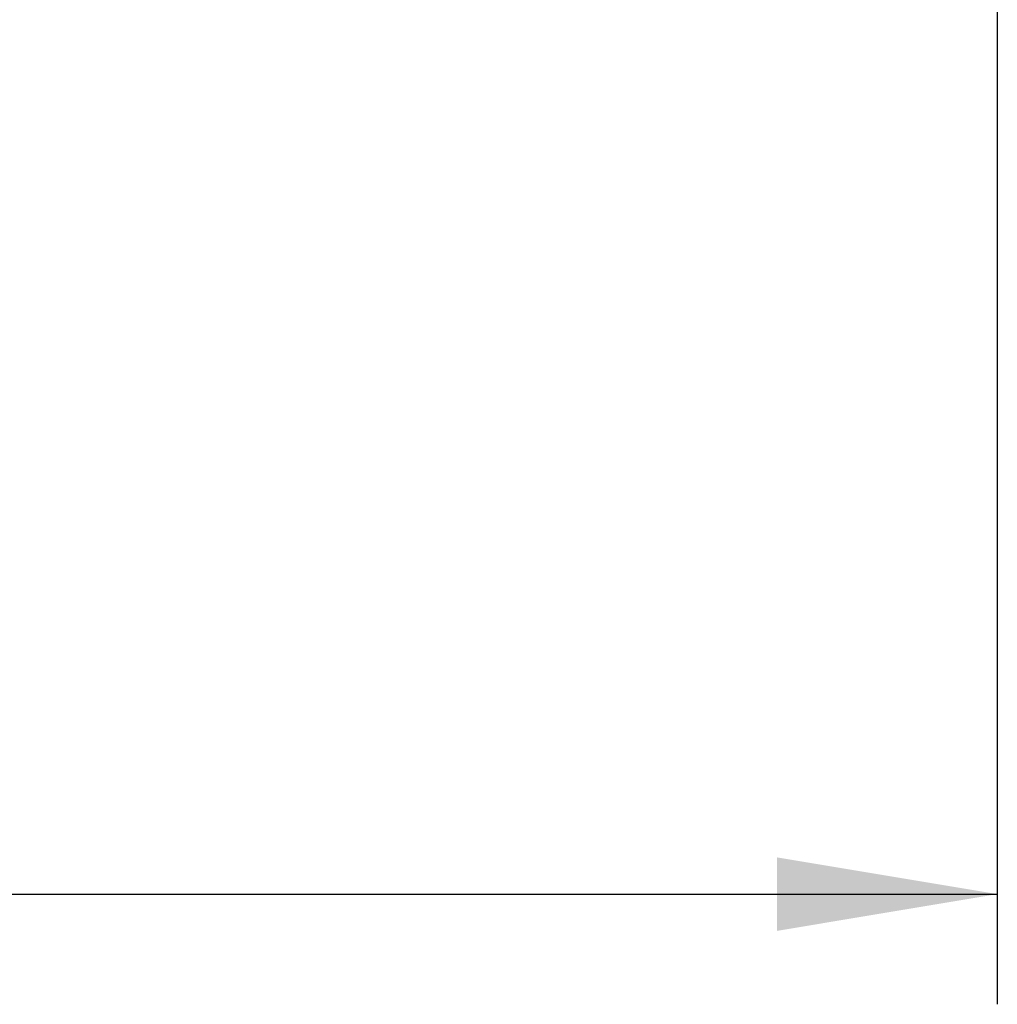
# Model space of a CAD drawing. Header units: millimetres. Extents: x 0 to 287, y 0 to 200.
# Tile 35 of 63: x 164 to 177, y 102 to 115. Entities that reach past the tile are written whole.
import ezdxf
from ezdxf.enums import TextEntityAlignment as Align

# ---------------------------------------------------------------- set-up
doc = ezdxf.new("R2010")
doc.units = ezdxf.units.MM
doc.layers.add('Défaut', color=7, linetype='Continuous')
doc.styles.add('SEACAD_Arial', font='arial.ttf')
doc.dimstyles.new('ISO', dxfattribs={"dimtxt": 3, "dimasz": 3, "dimexe": 1.5, "dimexo": 0, "dimgap": 1.5, "dimtad": 1, "dimdec": 0, "dimlfac": 10, "dimtxsty": 'SEACAD_Arial', "dimblk1": '_SE_FILLED', "dimblk2": '_SE_FILLED', "dimsah": 1, "dimcen": 1.5, "dimazin": 0, "dimtfac": 1, "dimtdec": 3, "dimtmove": 0, "dimatfit": 3, "dimfxl": 1, "dimtolj": 1, "dimarcsym": 0})

# ---------------------------------------------------------------- blocks, each defined once
blk = doc.blocks.new('DMBLK44')
at = {"layer": 'Défaut', "linetype": 'Continuous'}
for points in [[(119.944, 103.086), (119.944, 104.086), (116.944, 103.586)], [(173.989, 103.086), (176.989, 103.586), (173.989, 104.086)]]:
    blk.add_hatch(color=7, dxfattribs=at).paths.add_polyline_path(points)
at = {"layer": 'Défaut', "color": 7, "linetype": 'Continuous'}
for p, q in [((176.989, 128.459), (176.989, 102.086)), ((116.944, 125.079), (116.944, 102.086)), ((116.944, 103.586), (176.989, 103.586))]:
    blk.add_line(p, q, dxfattribs=at)
at = {"layer": 'Défaut', "color": 7, "linetype": 'Continuous', "style": 'SEACAD_Arial'}
blk.add_text('600', height=3, dxfattribs=at).set_placement((143.445, 107.336), align=Align.TOP_LEFT)
blk = doc.blocks.new('_SE_FILLED')
at = {"color": 0}
blk.add_line((0, 0), (-1, 0), dxfattribs=at)
blk.add_solid([(0, 0), (-1, -0.1665), (-1, 0.1665), (0, 0)], dxfattribs=at)

msp = doc.modelspace()

# ---------------------------------------------------------------- dimensions: what is measured, and where the dimension line sits
at = {"layer": 'Défaut', "color": 7, "linetype": 'Continuous'}
dim = msp.add_linear_dim(base=(176.9889, 103.586), p1=(116.9439, 125.0786), p2=(176.9889, 128.4586), text='\\A1;<>', dimstyle='ISO', dxfattribs=at)
dim.commit()
dim.dimension.update_dxf_attribs({"geometry": 'DMBLK44', "text_midpoint": (146.9664, 103.586), "dimtype": 160})

doc.saveas('drawing.dxf')
